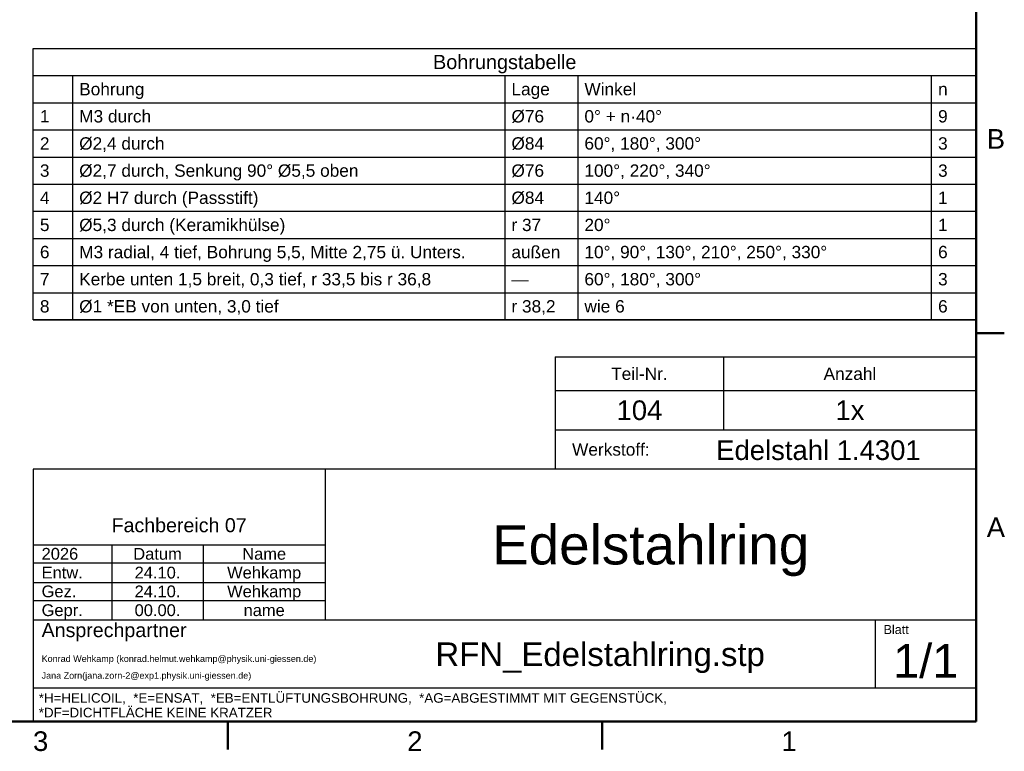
# Model space of a CAD drawing. Header units: inches. Extents: x 0.8 to 17.2, y 0.6 to 12.1.
# Tile 9 of 11: x 10.2 to 17.1, y 0.7 to 5.8. Entities that reach past the tile are written whole.
import ezdxf
from ezdxf.enums import TextEntityAlignment as Align

# ---------------------------------------------------------------- set-up
doc = ezdxf.new("R2010")
doc.units = ezdxf.units.IN
doc.header["$MEASUREMENT"] = 0
for name, color, linetype, lineweight in [('RAHMEN', 7, 'Continuous', 50), ('SCHRIFTFELD', 7, 'Continuous', 25), ('TEXT', 7, 'Continuous', 18)]:
    doc.layers.add(name, color=color, linetype=linetype, lineweight=lineweight)
doc.styles.add('ISO_100', font='arial.ttf')
doc.styles.add('ISO_101', font='arial.ttf')
doc.styles.add('ISO_14', font='arial.ttf')
doc.styles.add('ISO_15', font='arial.ttf')
doc.styles.add('ISO_72', font='arial.ttf')
doc.styles.add('ISO_73', font='arial.ttf')
doc.styles.add('ISO_75', font='arial.ttf')
doc.styles.add('ISO_78', font='arial.ttf')
doc.styles.add('ISO_79', font='arial.ttf')
doc.styles.add('ISO_80', font='arial.ttf')
doc.styles.add('ISO_83', font='arial.ttf')
doc.styles.add('ISO_86', font='arial.ttf')
doc.styles.add('ISO_89', font='arial.ttf')
doc.styles.add('ISO_92', font='arial.ttf')
doc.styles.add('ISO_95', font='arial.ttf')
doc.styles.add('ISO_98', font='arial.ttf')
doc.styles.add('ISO_99', font='arial.ttf')

msp = doc.modelspace()

# ---------------------------------------------------------------- linework, layer by layer
at = {"layer": 'RAHMEN'}
for p, q in [((16.88189, 0.89173), (16.88189, 11.79724)), ((16.88189, 3.61811), (17.07874, 3.61811)), ((1.13386, 0.89173), (16.88189, 0.89173)), ((11.63255, 0.89173), (11.63255, 0.69488)), ((14.25722, 0.89173), (14.25722, 0.69488))]:
    msp.add_line(p, q, dxfattribs=at)
at = {"layer": 'SCHRIFTFELD'}
for p, q in [((10.26772, 5.61614), (16.88189, 5.61614)), ((10.26772, 3.71063), (10.26772, 5.61614)), ((16.88189, 5.61614), (16.88189, 3.71063)), ((10.26772, 5.42559), (16.88189, 5.42559)), ((10.54331, 5.42559), (10.54331, 3.71063)), ((13.5748, 5.42559), (13.5748, 3.71063)), ((14.08661, 5.42559), (14.08661, 3.71063)), ((16.56693, 5.42559), (16.56693, 3.71063)), ((10.26772, 5.23504), (16.88189, 5.23504)), ((10.26772, 5.04449), (16.88189, 5.04449)), ((10.26772, 4.85394), (16.88189, 4.85394)), ((10.26772, 4.66339), (16.88189, 4.66339)), ((10.26772, 4.47283), (16.88189, 4.47283)), ((10.26772, 4.28228), (16.88189, 4.28228)), ((10.26772, 4.09173), (16.88189, 4.09173)), ((10.26772, 3.90118), (16.88189, 3.90118)), ((16.88189, 3.71063), (10.26772, 3.71063)), ((10.26772, 3.71063), (16.88189, 3.71063)), ((13.92913, 3.45079), (16.88189, 3.45079)), ((13.92913, 3.45079), (13.92913, 2.66339)), ((15.11024, 3.45079), (15.11024, 2.93898)), ((13.92913, 3.21457), (16.88189, 3.21457)), ((13.92913, 2.93898), (16.88189, 2.93898)), ((10.26772, 2.66339), (10.26772, 0.89173)), ((16.88189, 2.66339), (10.26772, 2.66339)), ((12.31496, 2.66339), (12.31496, 1.60433)), ((16.88189, 0.89173), (16.88189, 2.66339)), ((10.26772, 2.13189), (12.31496, 2.13189)), ((10.8189, 2.13189), (10.8189, 1.60433)), ((11.46063, 2.13189), (11.46063, 1.60433)), ((10.26772, 2.00591), (12.31496, 2.00591)), ((10.26772, 1.86811), (12.31496, 1.86811)), ((10.26772, 1.74213), (12.31496, 1.74213)), ((10.26772, 1.60433), (16.88189, 1.60433)), ((16.17323, 1.60433), (16.17323, 1.12795)), ((10.26772, 1.12795), (16.88189, 1.12795)), ((10.26772, 0.89173), (16.88189, 0.89173))]:
    msp.add_line(p, q, dxfattribs=at)

# ---------------------------------------------------------------- texts
at = {"layer": 'RAHMEN', "style": 'ISO_14'}
for s, p in [('B', (17.01969, 4.9813)), ('A', (17.01969, 2.25492)), ('3', (10.32021, 0.75394)), ('2', (12.94488, 0.75394)), ('1', (15.56955, 0.75394))]:
    msp.add_text(s, height=0.1378, dxfattribs=at).set_placement(p, align=Align.MIDDLE_CENTER)
at = {"layer": 'SCHRIFTFELD'}
for s, height, style, p in [('Teil-Nr.', 0.086614, 'ISO_73', (14.51969, 3.33268)), ('Anzahl', 0.086614, 'ISO_73', (15.99606, 3.33268)), ('Fachbereich 07', 0.0984252, 'ISO_79', (11.29134, 2.26969))]:
    msp.add_text(s, height=height, dxfattribs=dict(at, style=style)).set_placement(p, align=Align.MIDDLE_CENTER)
for s, height, style, p in [('Werkstoff:', 0.086614, 'ISO_72', (14.04724, 2.80118)), ('Ansprechpartner', 0.0984252, 'ISO_78', (10.32677, 1.53346)), ('Blatt', 0.062992, 'ISO_75', (16.23228, 1.5374))]:
    msp.add_text(s, height=height, dxfattribs=dict(at, style=style)).set_placement(p, align=Align.MIDDLE_LEFT)
at = {"layer": 'SCHRIFTFELD', "color": 8, "true_color": 0x808080, "style": 'ISO_80'}
for s, p in [('*H=HELICOIL,  *E=ENSAT,  *EB=ENTLÜFTUNGSBOHRUNG,  *AG=ABGESTIMMT MIT GEGENSTÜCK,', (10.30709, 1.05709)), ('*DF=DICHTFLÄCHE KEINE KRATZER', (10.30709, 0.95472))]:
    msp.add_text(s, height=0.0669291, dxfattribs=at).set_placement(p, align=Align.MIDDLE_LEFT)
at = {"layer": 'TEXT'}
for s, height, style, p in [('Bohrungstabelle', 0.0996063, 'ISO_95', (13.5748, 5.52087)), ('Datum', 0.082677, 'ISO_100', (11.13976, 2.0689)), ('Name', 0.082677, 'ISO_100', (11.8878, 2.0689))]:
    msp.add_text(s, height=height, dxfattribs=dict(at, style=style)).set_placement(p, align=Align.MIDDLE_CENTER)
for s, height, style, p in [('Bohrung', 0.086614, 'ISO_72', (10.59055, 5.33031)), ('Lage', 0.086614, 'ISO_72', (13.62205, 5.33031)), ('Winkel', 0.086614, 'ISO_72', (14.13386, 5.33031)), ('n', 0.08661, 'ISO_72', (16.61417, 5.33031)), ('1', 0.08661, 'ISO_72', (10.31496, 5.13976)), ('M3 durch', 0.086614, 'ISO_72', (10.59055, 5.13976)), ('Ø76', 0.086614, 'ISO_72', (13.62205, 5.13976)), ('0° + n·40°', 0.086614, 'ISO_72', (14.13386, 5.13976)), ('9', 0.08661, 'ISO_72', (16.61417, 5.13976)), ('2', 0.08661, 'ISO_72', (10.31496, 4.94921)), ('Ø2,4 durch', 0.086614, 'ISO_72', (10.59055, 4.94921)), ('Ø84', 0.086614, 'ISO_72', (13.62205, 4.94921)), ('60°, 180°, 300°', 0.0866142, 'ISO_72', (14.13386, 4.94921)), ('3', 0.08661, 'ISO_72', (16.61417, 4.94921)), ('3', 0.08661, 'ISO_72', (10.31496, 4.75866)), ('Ø2,7 durch, Senkung 90° Ø5,5 oben', 0.0866142, 'ISO_72', (10.59055, 4.75866)), ('Ø76', 0.086614, 'ISO_72', (13.62205, 4.75866)), ('100°, 220°, 340°', 0.0866142, 'ISO_72', (14.13386, 4.75866)), ('3', 0.08661, 'ISO_72', (16.61417, 4.75866)), ('4', 0.08661, 'ISO_72', (10.31496, 4.56811)), ('Ø2 H7 durch (Passstift)', 0.0866142, 'ISO_72', (10.59055, 4.56811)), ('Ø84', 0.086614, 'ISO_72', (13.62205, 4.56811)), ('140°', 0.086614, 'ISO_72', (14.13386, 4.56811)), ('1', 0.08661, 'ISO_72', (16.61417, 4.56811)), ('5', 0.08661, 'ISO_72', (10.31496, 4.37756)), ('Ø5,3 durch (Keramikhülse)', 0.0866142, 'ISO_72', (10.59055, 4.37756)), ('r 37', 0.086614, 'ISO_72', (13.62205, 4.37756)), ('20°', 0.086614, 'ISO_72', (14.13386, 4.37756)), ('1', 0.08661, 'ISO_72', (16.61417, 4.37756)), ('6', 0.08661, 'ISO_72', (10.31496, 4.18701)), ('M3 radial, 4 tief, Bohrung 5,5, Mitte 2,75 ü. Unters.', 0.0866142, 'ISO_72', (10.59055, 4.18701)), ('außen', 0.086614, 'ISO_72', (13.62205, 4.18701)), ('10°, 90°, 130°, 210°, 250°, 330°', 0.0866142, 'ISO_72', (14.13386, 4.18701)), ('6', 0.08661, 'ISO_72', (16.61417, 4.18701)), ('7', 0.08661, 'ISO_72', (10.31496, 3.99646)), ('Kerbe unten 1,5 breit, 0,3 tief, r 33,5 bis r 36,8', 0.0866142, 'ISO_72', (10.59055, 3.99646)), ('60°, 180°, 300°', 0.0866142, 'ISO_72', (14.13386, 3.99646)), ('3', 0.08661, 'ISO_72', (16.61417, 3.99646)), ('—', 0.08661, 'ISO_72', (13.62205, 3.99646)), ('8', 0.08661, 'ISO_72', (10.31496, 3.80591)), ('Ø1 *EB von unten, 3,0 tief', 0.0866142, 'ISO_72', (10.59055, 3.80591)), ('r 38,2', 0.086614, 'ISO_72', (13.62205, 3.80591)), ('wie 6', 0.086614, 'ISO_72', (14.13386, 3.80591)), ('6', 0.08661, 'ISO_72', (16.61417, 3.80591)), ('Entw.', 0.082677, 'ISO_99', (10.32677, 1.93701)), ('Gez.', 0.082677, 'ISO_99', (10.32677, 1.80512)), ('Gepr.', 0.082677, 'ISO_99', (10.32677, 1.67323)), ('Konrad Wehkamp (konrad.helmut.wehkamp@physik.uni-giessen.de)', 0.0452756, 'ISO_92', (10.32677, 1.33268)), ('Jana Zorn(jana.zorn-2@exp1.physik.uni-giessen.de)', 0.0452756, 'ISO_92', (10.32677, 1.21457))]:
    msp.add_text(s, height=height, dxfattribs=dict(at, style=style)).set_placement(p, align=Align.MIDDLE_LEFT)
at = {"layer": 'TEXT', "color": 5, "true_color": 0x0000ff}
for s, height, style, p in [('104', 0.137795, 'ISO_15', (14.51969, 3.07677)), ('1x', 0.137795, 'ISO_15', (15.99606, 3.07677)), ('Edelstahl 1.4301', 0.1377953, 'ISO_15', (15.77509, 2.79627)), ('Edelstahlring', 0.2755905, 'ISO_89', (14.59843, 2.13189)), ('24.10.', 0.082677, 'ISO_98', (11.13976, 1.93701)), ('Wehkamp', 0.082677, 'ISO_98', (11.8878, 1.93701)), ('24.10.', 0.082677, 'ISO_98', (11.13976, 1.80512)), ('Wehkamp', 0.082677, 'ISO_98', (11.8878, 1.80512)), ('00.00.', 0.082677, 'ISO_98', (11.13976, 1.67323)), ('name', 0.082677, 'ISO_98', (11.8878, 1.67323)), ('RFN_Edelstahlring.stp', 0.1653543, 'ISO_86', (14.24409, 1.36417)), ('1/1', 0.23622, 'ISO_83', (16.52756, 1.31693))]:
    msp.add_text(s, height=height, dxfattribs=dict(at, style=style)).set_placement(p, align=Align.MIDDLE_CENTER)
at = {"layer": 'TEXT', "color": 5, "true_color": 0x0000ff, "style": 'ISO_101'}
msp.add_text('2026', height=0.082677, dxfattribs=at).set_placement((10.32677, 2.0689), align=Align.MIDDLE_LEFT)

doc.saveas('drawing.dxf')
